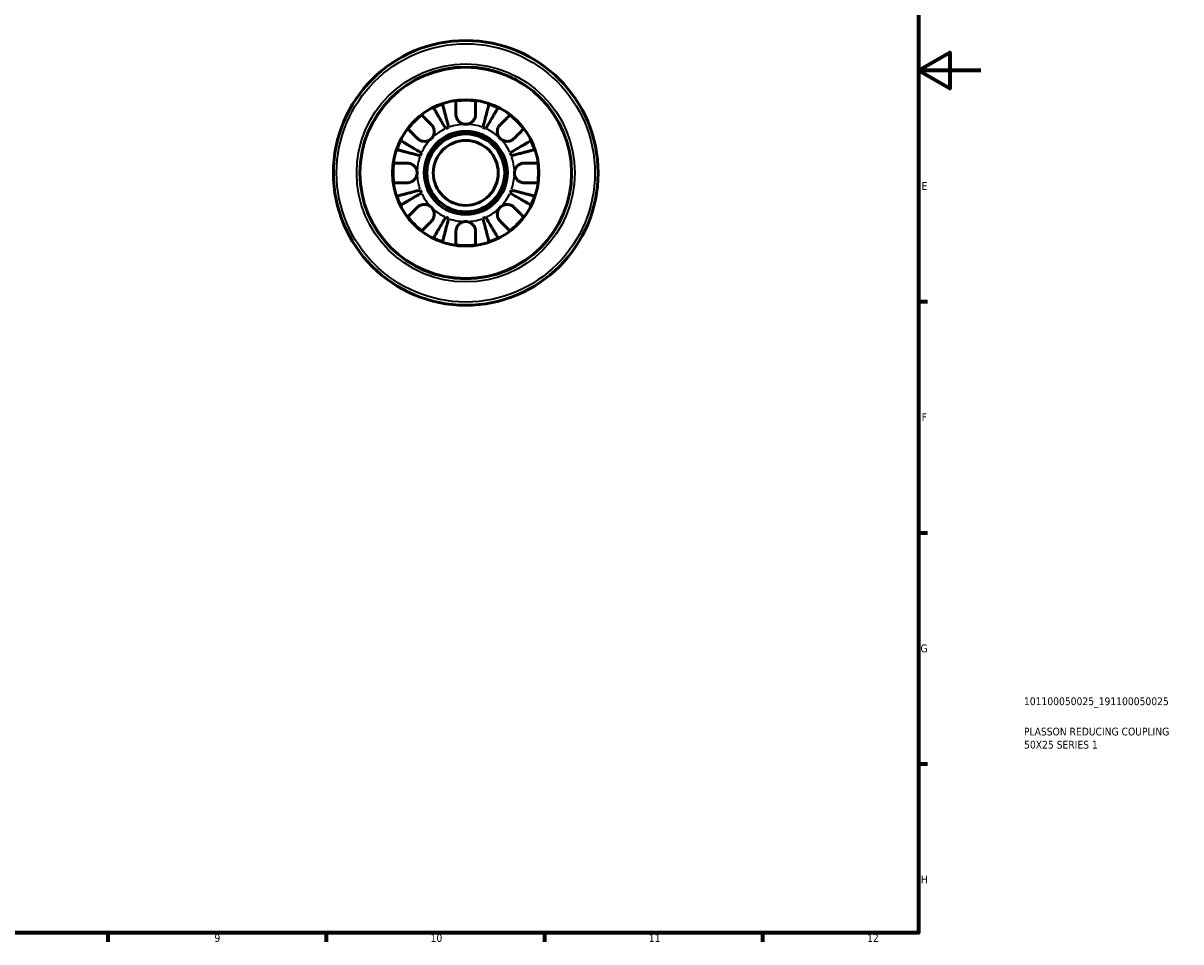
# Model space of a CAD drawing. Header units: millimetres. Extents: x 0 to 905, y 0 to 594.
# Tile 6 of 7: x 533 to 905, y 17 to 312. Entities that reach past the tile are written whole.
import ezdxf

# ---------------------------------------------------------------- set-up
doc = ezdxf.new("R2010")
doc.units = ezdxf.units.MM
for name, color, linetype, lineweight in [('Border (ISO)', 7, 'Continuous', 70), ('Title (ISO)', 7, 'Continuous', 50), ('Visible (ISO)', 7, 'Continuous', 50), ('Visible Narrow (ISO)', 7, 'Continuous', 35)]:
    doc.layers.add(name, color=color, linetype=linetype, lineweight=lineweight)
doc.styles.add('Note Text (ISO)', font='tahoma.ttf')

# ---------------------------------------------------------------- blocks, each defined once
blk = doc.blocks.new('Borders Default Border')
at = {"layer": 'Border (ISO)'}
for p, q in [((821, 222.75), (823.9, 222.75)), ((821, 148.5), (823.9, 148.5)), ((821, 74.25), (823.9, 74.25)), ((560.67, 20), (560.67, 17.1)), ((630.75, 20), (630.75, 17.1)), ((700.83, 20), (700.83, 17.1)), ((770.92, 20), (770.92, 17.1))]:
    blk.add_line(p, q, dxfattribs=at)
at = {"layer": 'Border (ISO)', "flags": 128}
for points in [[(20, 20), (20, 574), (821, 574), (821, 20), (20, 20)], [(841, 297), (821, 297), (831, 302.77), (831, 291.23), (821, 297)]]:
    blk.add_lwpolyline(points, dxfattribs=at)
at = {"layer": 'Border (ISO)', "color": 232, "true_color": 0xca0064, "char_height": 2.5, "attachment_point": 7, "style": 'Note Text (ISO)'}
for s, insert in [('E', (821.94, 258.63)), ('F', (822, 184.38)), ('G', (821.61, 110.08)), ('H', (821.74, 35.88)), ('9', (594.88, 17.05)), ('10', (664.29, 17.05)), ('11', (734.37, 17.1)), ('12', (804.46, 17.1))]:
    blk.add_mtext(s, dxfattribs=dict(at, insert=insert))
blk = doc.blocks.new('Title Blocks ISO')
at = {"layer": 'Title (ISO)', "color": 232, "true_color": 0xca0064, "style": 'Note Text (ISO)'}
for tag, p in [('PART_NUMBER_001', (33.84, 73.13)), ('DESCRIPTION_001', (33.84, 63.4)), ('DESCRIPTION_002', (33.88, 59.18))]:
    blk.add_attdef(tag, p, '', height=2.5, dxfattribs=at)

msp = doc.modelspace()

# ---------------------------------------------------------------- linework, layer by layer
at = {"layer": 'Visible (ISO)'}
for radius in [42.5, 34, 23.5, 13.35, 12.5, 10.417]:
    msp.add_circle((675.589, 264.096), radius, dxfattribs=at)
for radius, start, end in [(23.341, 82.24391, 97.75609), (23.341, 127.24391, 142.75609), (23.341, 108.62342, 116.37658), (23.341, 63.62342, 71.37658), (23.341, 37.24391, 52.75609), (15.625, 110.66622, 114.33378), (15.625, 65.66622, 69.33378), (23.341, 153.62342, 161.37658), (23.341, 18.62342, 26.37658), (15.625, 155.66622, 159.33378), (15.625, 20.66622, 24.33378), (23.341, 172.24391, 187.75609), (23.341, 352.24391, 7.75609), (23.341, 198.62342, 206.37658), (15.625, 200.66622, 204.33378), (15.625, 335.66622, 339.33378), (23.341, 333.62342, 341.37658), (23.341, 217.24391, 232.75609), (15.625, 245.66622, 249.33378), (15.625, 290.66622, 294.33378), (23.341, 307.24391, 322.75609), (23.341, 243.62342, 251.37658), (23.341, 288.62342, 296.37658), (23.341, 262.24391, 277.75609)]:
    msp.add_arc((675.589, 264.096), radius, start, end, dxfattribs=at)
for points, knots in [([(672.439, 282.871), (672.439, 283.2), (672.439, 283.532), (672.439, 284.293), (672.439, 284.707), (672.439, 285.401), (672.439, 285.746), (672.439, 286.342), (672.439, 286.592), (672.439, 286.962), (672.439, 287.119), (672.439, 287.223)], [3.89240184, 3.89240184, 3.89240184, 3.89240184, 3.99678632, 3.99678632, 4.14339205, 4.14339205, 4.28980063, 4.28980063, 4.43620921, 4.43620921, 4.57823442, 4.57823442, 4.57823442, 4.57823442]), ([(678.739, 287.223), (678.739, 287.12), (678.739, 286.965), (678.739, 286.597), (678.739, 286.349), (678.739, 285.757), (678.739, 285.414), (678.739, 284.721), (678.739, 284.307), (678.739, 283.541), (678.739, 283.204), (678.739, 282.871)], [0.14941001, 0.14941001, 0.14941001, 0.14941001, 0.29044502, 0.29044502, 0.43634177, 0.43634177, 0.58223851, 0.58223851, 0.72934673, 0.72934673, 0.83526259, 0.83526259, 0.83526259, 0.83526259]), ([(661.463, 282.677), (661.536, 282.603), (661.647, 282.492), (661.909, 282.23), (662.086, 282.053), (662.507, 281.632), (662.751, 281.388), (663.242, 280.897), (663.535, 280.605), (664.073, 280.067), (664.308, 279.832), (664.54, 279.599)], [0.14942955, 0.14942955, 0.14942955, 0.14942955, 0.29145476, 0.29145476, 0.43786333, 0.43786333, 0.58427191, 0.58427191, 0.73087765, 0.73087765, 0.83526212, 0.83526212, 0.83526212, 0.83526212]), ([(669.15, 278.333), (668.902, 278.754), (668.632, 279.214), (668.101, 280.114), (667.841, 280.555), (667.384, 281.332), (667.144, 281.74), (666.695, 282.501), (666.487, 282.854), (666.137, 283.448), (665.964, 283.743), (665.664, 284.252), (665.538, 284.466), (665.351, 284.783), (665.272, 284.918), (665.219, 285.007)], [3.5133942, 3.5133942, 3.5133942, 3.5133942, 3.6599759, 3.6599759, 3.8065576, 3.8065576, 3.952571, 3.952571, 4.0985843, 4.0985843, 4.244542, 4.244542, 4.3904997, 4.3904997, 4.5326255, 4.5326255, 4.5326255, 4.5326255]), ([(668.135, 286.215), (668.161, 286.115), (668.2, 285.964), (668.292, 285.608), (668.354, 285.369), (668.501, 284.798), (668.587, 284.467), (668.759, 283.8), (668.862, 283.403), (669.084, 282.547), (669.202, 282.088), (669.428, 281.215), (669.556, 280.719), (669.818, 279.706), (669.952, 279.189), (670.074, 278.716)], [0.1494024, 0.1494024, 0.1494024, 0.1494024, 0.2912498, 0.2912498, 0.4370651, 0.4370651, 0.5828803, 0.5828803, 0.7290354, 0.7290354, 0.8751905, 0.8751905, 1.0219149, 1.0219149, 1.1686392, 1.1686392, 1.1686392, 1.1686392]), ([(675.589, 279.721), (675.369, 279.721), (675.151, 279.744), (674.707, 279.838), (674.484, 279.912), (673.898, 280.182), (673.564, 280.424), (673.087, 280.935), (672.921, 281.172), (672.695, 281.609), (672.62, 281.8), (672.507, 282.189), (672.47, 282.387), (672.443, 282.68), (672.439, 282.776), (672.439, 282.871)], [-2.17667965, -2.17667965, -2.17667965, -2.17667965, -2.11086653, -2.11086653, -2.04055216, -2.04055216, -1.91738302, -1.91738302, -1.82942275, -1.82942275, -1.76558177, -1.76558177, -1.70117883, -1.70117883, -1.66961913, -1.66961913, -1.66961913, -1.66961913]), ([(678.739, 282.871), (678.739, 282.74), (678.731, 282.608), (678.689, 282.282), (678.647, 282.09), (678.521, 281.701), (678.436, 281.506), (678.182, 281.057), (677.995, 280.815), (677.493, 280.331), (677.163, 280.114), (676.417, 279.804), (676.005, 279.721), (675.589, 279.721)], [-0.50816407, -0.50816407, -0.50816407, -0.50816407, -0.46460526, -0.46460526, -0.40154747, -0.40154747, -0.3356183, -0.3356183, -0.24286964, -0.24286964, -0.12490659, -0.12490659, 0, 0, 0, 0]), ([(681.103, 278.716), (681.226, 279.189), (681.359, 279.705), (681.621, 280.717), (681.749, 281.213), (681.975, 282.085), (682.093, 282.543), (682.314, 283.399), (682.417, 283.796), (682.59, 284.463), (682.675, 284.795), (682.823, 285.367), (682.885, 285.607), (682.978, 285.963), (683.017, 286.114), (683.043, 286.215)], [3.5133942, 3.5133942, 3.5133942, 3.5133942, 3.6599759, 3.6599759, 3.8065576, 3.8065576, 3.952571, 3.952571, 4.0985843, 4.0985843, 4.244542, 4.244542, 4.3904997, 4.3904997, 4.5326255, 4.5326255, 4.5326255, 4.5326255]), ([(685.958, 285.007), (685.906, 284.918), (685.827, 284.784), (685.641, 284.467), (685.515, 284.254), (685.216, 283.746), (685.042, 283.451), (684.693, 282.858), (684.484, 282.504), (684.036, 281.743), (683.795, 281.335), (683.337, 280.557), (683.077, 280.116), (682.546, 279.215), (682.275, 278.754), (682.027, 278.333)], [0.1494024, 0.1494024, 0.1494024, 0.1494024, 0.2912498, 0.2912498, 0.4370651, 0.4370651, 0.5828803, 0.5828803, 0.7290354, 0.7290354, 0.8751905, 0.8751905, 1.0219149, 1.0219149, 1.1686392, 1.1686392, 1.1686392, 1.1686392]), ([(686.637, 279.599), (686.873, 279.835), (687.111, 280.073), (687.653, 280.615), (687.946, 280.908), (688.436, 281.398), (688.678, 281.64), (689.096, 282.058), (689.272, 282.234), (689.532, 282.494), (689.642, 282.604), (689.715, 282.677)], [3.89239507, 3.89239507, 3.89239507, 3.89239507, 3.99831093, 3.99831093, 4.14541915, 4.14541915, 4.2913159, 4.2913159, 4.43721264, 4.43721264, 4.57824766, 4.57824766, 4.57824766, 4.57824766]), ([(664.54, 279.599), (664.626, 279.513), (664.708, 279.421), (664.91, 279.166), (665.021, 278.994), (665.212, 278.621), (665.291, 278.42), (665.429, 277.921), (665.468, 277.62), (665.455, 276.924), (665.375, 276.536), (665.068, 275.789), (664.835, 275.439), (664.54, 275.145)], [-0.50766593, -0.50766593, -0.50766593, -0.50766593, -0.46718991, -0.46718991, -0.40200215, -0.40200215, -0.33506637, -0.33506637, -0.24300458, -0.24300458, -0.12488859, -0.12488859, 0, 0, 0, 0]), ([(686.637, 275.145), (686.482, 275.3), (686.343, 275.472), (686.095, 275.854), (685.989, 276.065), (685.791, 276.605), (685.726, 276.94), (685.707, 277.595), (685.745, 277.909), (685.886, 278.42), (685.965, 278.621), (686.157, 278.994), (686.267, 279.165), (686.469, 279.421), (686.551, 279.513), (686.637, 279.599)], [0, 0, 0, 0, 0.06608139, 0.06608139, 0.13667451, 0.13667451, 0.23873403, 0.23873403, 0.33457773, 0.33457773, 0.40157847, 0.40157847, 0.46685307, 0.46685307, 0.50745344, 0.50745344, 0.50745344, 0.50745344]), ([(660.085, 275.145), (659.85, 275.38), (659.612, 275.618), (659.07, 276.16), (658.777, 276.453), (658.287, 276.943), (658.045, 277.185), (657.626, 277.604), (657.451, 277.779), (657.191, 278.039), (657.081, 278.149), (657.008, 278.222)], [3.89239507, 3.89239507, 3.89239507, 3.89239507, 3.99831093, 3.99831093, 4.14541915, 4.14541915, 4.2913159, 4.2913159, 4.43721264, 4.43721264, 4.57824766, 4.57824766, 4.57824766, 4.57824766]), ([(664.54, 275.145), (664.384, 274.989), (664.213, 274.85), (663.831, 274.602), (663.62, 274.496), (663.08, 274.298), (662.745, 274.233), (662.089, 274.214), (661.775, 274.252), (661.265, 274.393), (661.064, 274.472), (660.691, 274.664), (660.519, 274.775), (660.264, 274.976), (660.172, 275.058), (660.085, 275.145)], [0, 0, 0, 0, 0.06608139, 0.06608139, 0.13667451, 0.13667451, 0.23873403, 0.23873403, 0.33457773, 0.33457773, 0.40157847, 0.40157847, 0.46685307, 0.46685307, 0.50745344, 0.50745344, 0.50745344, 0.50745344]), ([(691.092, 275.145), (691.006, 275.058), (690.914, 274.976), (690.658, 274.775), (690.487, 274.664), (690.114, 274.472), (689.913, 274.394), (689.414, 274.256), (689.113, 274.217), (688.417, 274.229), (688.029, 274.309), (687.281, 274.617), (686.932, 274.85), (686.637, 275.145)], [-0.50766593, -0.50766593, -0.50766593, -0.50766593, -0.46718991, -0.46718991, -0.40200215, -0.40200215, -0.33506637, -0.33506637, -0.24300458, -0.24300458, -0.12488859, -0.12488859, 0, 0, 0, 0]), ([(694.17, 278.222), (694.097, 278.149), (693.987, 278.039), (693.727, 277.779), (693.551, 277.604), (693.133, 277.185), (692.89, 276.943), (692.401, 276.453), (692.108, 276.16), (691.566, 275.618), (691.328, 275.38), (691.092, 275.145)], [0.14941001, 0.14941001, 0.14941001, 0.14941001, 0.29044502, 0.29044502, 0.43634177, 0.43634177, 0.58223851, 0.58223851, 0.72934673, 0.72934673, 0.83526259, 0.83526259, 0.83526259, 0.83526259]), ([(660.969, 269.61), (660.496, 269.733), (659.979, 269.867), (658.966, 270.129), (658.47, 270.257), (657.596, 270.483), (657.138, 270.601), (656.282, 270.823), (655.885, 270.925), (655.218, 271.098), (654.887, 271.183), (654.316, 271.331), (654.076, 271.393), (653.721, 271.485), (653.57, 271.524), (653.47, 271.55)], [3.5133937, 3.5133937, 3.5133937, 3.5133937, 3.6601181, 3.6601181, 3.8068425, 3.8068425, 3.9529976, 3.9529976, 4.0991526, 4.0991526, 4.2449679, 4.2449679, 4.3907831, 4.3907831, 4.5326305, 4.5326305, 4.5326305, 4.5326305]), ([(654.678, 274.466), (654.767, 274.413), (654.901, 274.334), (655.217, 274.148), (655.431, 274.022), (655.939, 273.723), (656.233, 273.549), (656.827, 273.2), (657.181, 272.991), (657.942, 272.543), (658.35, 272.302), (659.128, 271.845), (659.569, 271.585), (660.47, 271.054), (660.93, 270.783), (661.352, 270.534)], [0.1494024, 0.1494024, 0.1494024, 0.1494024, 0.2912498, 0.2912498, 0.4370651, 0.4370651, 0.5828803, 0.5828803, 0.7290354, 0.7290354, 0.8751905, 0.8751905, 1.0219149, 1.0219149, 1.1686392, 1.1686392, 1.1686392, 1.1686392]), ([(689.826, 270.534), (690.247, 270.783), (690.707, 271.054), (691.609, 271.585), (692.05, 271.845), (692.827, 272.302), (693.235, 272.543), (693.997, 272.991), (694.351, 273.2), (694.944, 273.549), (695.239, 273.723), (695.747, 274.022), (695.96, 274.148), (696.277, 274.334), (696.411, 274.413), (696.5, 274.466)], [3.5133937, 3.5133937, 3.5133937, 3.5133937, 3.6601181, 3.6601181, 3.8068425, 3.8068425, 3.9529976, 3.9529976, 4.0991526, 4.0991526, 4.2449679, 4.2449679, 4.3907831, 4.3907831, 4.5326305, 4.5326305, 4.5326305, 4.5326305]), ([(697.707, 271.55), (697.607, 271.524), (697.456, 271.485), (697.1, 271.393), (696.859, 271.331), (696.288, 271.183), (695.956, 271.097), (695.289, 270.924), (694.891, 270.822), (694.036, 270.6), (693.578, 270.482), (692.705, 270.256), (692.21, 270.128), (691.198, 269.866), (690.681, 269.733), (690.208, 269.61)], [0.1494079, 0.1494079, 0.1494079, 0.1494079, 0.2915337, 0.2915337, 0.4374914, 0.4374914, 0.5834491, 0.5834491, 0.7294624, 0.7294624, 0.8754758, 0.8754758, 1.0220575, 1.0220575, 1.1686392, 1.1686392, 1.1686392, 1.1686392]), ([(652.461, 267.246), (652.565, 267.246), (652.72, 267.246), (653.088, 267.246), (653.336, 267.246), (653.928, 267.246), (654.271, 267.246), (654.963, 267.246), (655.377, 267.246), (656.144, 267.246), (656.481, 267.246), (656.814, 267.246)], [0.14941001, 0.14941001, 0.14941001, 0.14941001, 0.29044502, 0.29044502, 0.43634177, 0.43634177, 0.58223851, 0.58223851, 0.72934673, 0.72934673, 0.83526259, 0.83526259, 0.83526259, 0.83526259]), ([(656.814, 267.246), (656.945, 267.246), (657.077, 267.238), (657.402, 267.197), (657.595, 267.154), (657.984, 267.028), (658.178, 266.943), (658.627, 266.689), (658.869, 266.503), (659.353, 266), (659.57, 265.67), (659.881, 264.924), (659.964, 264.512), (659.964, 264.096)], [-0.50816407, -0.50816407, -0.50816407, -0.50816407, -0.46460526, -0.46460526, -0.40154747, -0.40154747, -0.3356183, -0.3356183, -0.24286964, -0.24286964, -0.12490659, -0.12490659, 0, 0, 0, 0]), ([(659.964, 264.096), (659.964, 263.877), (659.941, 263.658), (659.847, 263.214), (659.773, 262.991), (659.503, 262.405), (659.261, 262.071), (658.75, 261.594), (658.513, 261.428), (658.075, 261.202), (657.885, 261.127), (657.495, 261.014), (657.298, 260.977), (657.005, 260.95), (656.909, 260.946), (656.814, 260.946)], [-2.17667965, -2.17667965, -2.17667965, -2.17667965, -2.11086653, -2.11086653, -2.04055216, -2.04055216, -1.91738302, -1.91738302, -1.82942275, -1.82942275, -1.76558177, -1.76558177, -1.70117883, -1.70117883, -1.66961913, -1.66961913, -1.66961913, -1.66961913]), ([(691.214, 264.096), (691.214, 264.346), (691.244, 264.596), (691.368, 265.107), (691.468, 265.365), (691.794, 265.961), (692.053, 266.274), (692.572, 266.701), (692.8, 266.843), (693.196, 267.027), (693.355, 267.085), (693.666, 267.172), (693.816, 267.202), (694.099, 267.238), (694.232, 267.246), (694.364, 267.246)], [0, 0, 0, 0, 0.07514839, 0.07514839, 0.15775683, 0.15775683, 0.27887104, 0.27887104, 0.36056434, 0.36056434, 0.41315921, 0.41315921, 0.46174689, 0.46174689, 0.50485698, 0.50485698, 0.50485698, 0.50485698]), ([(694.364, 260.946), (694.351, 260.946), (694.339, 260.946), (694.158, 260.948), (693.987, 260.964), (693.667, 261.02), (693.518, 261.058), (693.195, 261.165), (693.023, 261.239), (692.572, 261.485), (692.311, 261.684), (691.818, 262.201), (691.605, 262.527), (691.296, 263.268), (691.214, 263.679), (691.214, 264.096)], [-0.51072287, -0.51072287, -0.51072287, -0.51072287, -0.50653573, -0.50653573, -0.4498196, -0.4498196, -0.40070764, -0.40070764, -0.34173664, -0.34173664, -0.24159774, -0.24159774, -0.12498377, -0.12498377, 0, 0, 0, 0]), ([(694.364, 267.246), (694.697, 267.246), (695.034, 267.246), (695.8, 267.246), (696.214, 267.246), (696.907, 267.246), (697.25, 267.246), (697.841, 267.246), (698.09, 267.246), (698.457, 267.246), (698.613, 267.246), (698.716, 267.246)], [3.89239507, 3.89239507, 3.89239507, 3.89239507, 3.99831093, 3.99831093, 4.14541915, 4.14541915, 4.2913159, 4.2913159, 4.43721264, 4.43721264, 4.57824766, 4.57824766, 4.57824766, 4.57824766]), ([(656.814, 260.946), (656.481, 260.946), (656.144, 260.946), (655.377, 260.946), (654.963, 260.946), (654.271, 260.946), (653.928, 260.946), (653.336, 260.946), (653.088, 260.946), (652.72, 260.946), (652.565, 260.946), (652.461, 260.946)], [3.89239507, 3.89239507, 3.89239507, 3.89239507, 3.99831093, 3.99831093, 4.14541915, 4.14541915, 4.2913159, 4.2913159, 4.43721264, 4.43721264, 4.57824766, 4.57824766, 4.57824766, 4.57824766]), ([(698.716, 260.946), (698.613, 260.946), (698.457, 260.946), (698.09, 260.946), (697.841, 260.946), (697.25, 260.946), (696.907, 260.946), (696.214, 260.946), (695.8, 260.946), (695.034, 260.946), (694.697, 260.946), (694.364, 260.946)], [0.14941001, 0.14941001, 0.14941001, 0.14941001, 0.29044502, 0.29044502, 0.43634177, 0.43634177, 0.58223851, 0.58223851, 0.72934673, 0.72934673, 0.83526259, 0.83526259, 0.83526259, 0.83526259]), ([(653.47, 256.642), (653.57, 256.668), (653.721, 256.707), (654.076, 256.799), (654.316, 256.861), (654.887, 257.009), (655.218, 257.094), (655.885, 257.267), (656.282, 257.369), (657.138, 257.591), (657.596, 257.709), (658.47, 257.935), (658.966, 258.063), (659.979, 258.325), (660.496, 258.459), (660.969, 258.582)], [0.1494024, 0.1494024, 0.1494024, 0.1494024, 0.2912498, 0.2912498, 0.4370651, 0.4370651, 0.5828803, 0.5828803, 0.7290354, 0.7290354, 0.8751905, 0.8751905, 1.0219149, 1.0219149, 1.1686392, 1.1686392, 1.1686392, 1.1686392]), ([(661.352, 257.658), (660.93, 257.409), (660.47, 257.138), (659.569, 256.607), (659.128, 256.347), (658.35, 255.89), (657.942, 255.649), (657.181, 255.201), (656.827, 254.992), (656.233, 254.643), (655.939, 254.469), (655.431, 254.17), (655.217, 254.044), (654.901, 253.858), (654.767, 253.779), (654.678, 253.726)], [3.5133942, 3.5133942, 3.5133942, 3.5133942, 3.6601185, 3.6601185, 3.8068429, 3.8068429, 3.952998, 3.952998, 4.0991531, 4.0991531, 4.2449683, 4.2449683, 4.3907836, 4.3907836, 4.532631, 4.532631, 4.532631, 4.532631]), ([(696.5, 253.726), (696.411, 253.779), (696.277, 253.858), (695.96, 254.044), (695.747, 254.17), (695.239, 254.469), (694.944, 254.643), (694.351, 254.992), (693.997, 255.201), (693.235, 255.649), (692.827, 255.89), (692.05, 256.347), (691.609, 256.607), (690.707, 257.138), (690.247, 257.409), (689.826, 257.658)], [0.1494024, 0.1494024, 0.1494024, 0.1494024, 0.2912498, 0.2912498, 0.4370651, 0.4370651, 0.5828803, 0.5828803, 0.7290354, 0.7290354, 0.8751905, 0.8751905, 1.0219149, 1.0219149, 1.1686392, 1.1686392, 1.1686392, 1.1686392]), ([(690.208, 258.582), (690.682, 258.459), (691.199, 258.325), (692.212, 258.063), (692.708, 257.935), (693.581, 257.709), (694.04, 257.591), (694.895, 257.369), (695.293, 257.267), (695.96, 257.094), (696.291, 257.009), (696.861, 256.861), (697.101, 256.799), (697.457, 256.707), (697.607, 256.668), (697.707, 256.642)], [3.5133937, 3.5133937, 3.5133937, 3.5133937, 3.6601181, 3.6601181, 3.8068425, 3.8068425, 3.9529976, 3.9529976, 4.0991526, 4.0991526, 4.2449679, 4.2449679, 4.3907831, 4.3907831, 4.5326305, 4.5326305, 4.5326305, 4.5326305]), ([(657.008, 249.97), (657.081, 250.043), (657.191, 250.153), (657.451, 250.413), (657.626, 250.588), (658.045, 251.007), (658.287, 251.249), (658.777, 251.739), (659.07, 252.032), (659.612, 252.574), (659.85, 252.812), (660.085, 253.047)], [0.14941001, 0.14941001, 0.14941001, 0.14941001, 0.29044502, 0.29044502, 0.43634177, 0.43634177, 0.58223851, 0.58223851, 0.72934673, 0.72934673, 0.83526259, 0.83526259, 0.83526259, 0.83526259]), ([(660.085, 253.047), (660.172, 253.134), (660.264, 253.216), (660.519, 253.417), (660.691, 253.528), (661.064, 253.72), (661.264, 253.798), (661.763, 253.936), (662.064, 253.975), (662.761, 253.963), (663.148, 253.883), (663.896, 253.575), (664.246, 253.342), (664.54, 253.047)], [-0.50766593, -0.50766593, -0.50766593, -0.50766593, -0.46718991, -0.46718991, -0.40200215, -0.40200215, -0.33506637, -0.33506637, -0.24300458, -0.24300458, -0.12488859, -0.12488859, 0, 0, 0, 0]), ([(664.54, 253.047), (664.696, 252.892), (664.835, 252.72), (665.083, 252.338), (665.189, 252.127), (665.387, 251.587), (665.451, 251.252), (665.471, 250.597), (665.432, 250.283), (665.291, 249.772), (665.213, 249.571), (665.021, 249.198), (664.91, 249.027), (664.709, 248.771), (664.627, 248.679), (664.54, 248.593)], [0, 0, 0, 0, 0.06608139, 0.06608139, 0.13667451, 0.13667451, 0.23873403, 0.23873403, 0.33457773, 0.33457773, 0.40157847, 0.40157847, 0.46685307, 0.46685307, 0.50745344, 0.50745344, 0.50745344, 0.50745344]), ([(686.637, 248.593), (686.551, 248.679), (686.469, 248.771), (686.268, 249.026), (686.157, 249.198), (685.965, 249.571), (685.886, 249.772), (685.749, 250.271), (685.71, 250.572), (685.722, 251.268), (685.802, 251.656), (686.11, 252.403), (686.343, 252.753), (686.637, 253.047)], [-0.50766593, -0.50766593, -0.50766593, -0.50766593, -0.46718991, -0.46718991, -0.40200215, -0.40200215, -0.33506637, -0.33506637, -0.24300458, -0.24300458, -0.12488859, -0.12488859, 0, 0, 0, 0]), ([(686.637, 253.047), (686.793, 253.203), (686.965, 253.342), (687.347, 253.59), (687.558, 253.696), (688.097, 253.894), (688.433, 253.959), (689.088, 253.978), (689.402, 253.94), (689.913, 253.799), (690.113, 253.72), (690.487, 253.528), (690.658, 253.417), (690.914, 253.216), (691.006, 253.134), (691.092, 253.047)], [0, 0, 0, 0, 0.06608139, 0.06608139, 0.13667451, 0.13667451, 0.23873403, 0.23873403, 0.33457773, 0.33457773, 0.40157847, 0.40157847, 0.46685307, 0.46685307, 0.50745344, 0.50745344, 0.50745344, 0.50745344]), ([(691.092, 253.047), (691.324, 252.815), (691.559, 252.58), (692.098, 252.042), (692.39, 251.749), (692.881, 251.258), (693.125, 251.014), (693.546, 250.593), (693.723, 250.416), (693.985, 250.154), (694.096, 250.044), (694.17, 249.97)], [3.89240184, 3.89240184, 3.89240184, 3.89240184, 3.99678632, 3.99678632, 4.14339205, 4.14339205, 4.28980063, 4.28980063, 4.43620921, 4.43620921, 4.57823442, 4.57823442, 4.57823442, 4.57823442]), ([(665.219, 243.185), (665.272, 243.274), (665.351, 243.409), (665.538, 243.726), (665.664, 243.94), (665.964, 244.449), (666.137, 244.744), (666.487, 245.338), (666.695, 245.691), (667.144, 246.452), (667.384, 246.86), (667.841, 247.637), (668.101, 248.078), (668.632, 248.978), (668.902, 249.438), (669.15, 249.859)], [0.1494079, 0.1494079, 0.1494079, 0.1494079, 0.2915337, 0.2915337, 0.4374914, 0.4374914, 0.5834491, 0.5834491, 0.7294624, 0.7294624, 0.8754758, 0.8754758, 1.0220575, 1.0220575, 1.1686392, 1.1686392, 1.1686392, 1.1686392]), ([(670.074, 249.476), (669.952, 249.003), (669.818, 248.486), (669.556, 247.473), (669.428, 246.977), (669.202, 246.104), (669.084, 245.645), (668.862, 244.789), (668.759, 244.392), (668.587, 243.725), (668.501, 243.394), (668.354, 242.823), (668.292, 242.584), (668.2, 242.228), (668.161, 242.077), (668.135, 241.977)], [3.5133937, 3.5133937, 3.5133937, 3.5133937, 3.6601181, 3.6601181, 3.8068425, 3.8068425, 3.9529976, 3.9529976, 4.0991526, 4.0991526, 4.2449679, 4.2449679, 4.3907831, 4.3907831, 4.5326305, 4.5326305, 4.5326305, 4.5326305]), ([(683.043, 241.977), (683.017, 242.078), (682.978, 242.229), (682.885, 242.585), (682.823, 242.825), (682.675, 243.397), (682.59, 243.729), (682.417, 244.396), (682.314, 244.793), (682.093, 245.649), (681.975, 246.107), (681.749, 246.979), (681.621, 247.475), (681.359, 248.487), (681.226, 249.003), (681.103, 249.476)], [0.1494079, 0.1494079, 0.1494079, 0.1494079, 0.2915337, 0.2915337, 0.4374914, 0.4374914, 0.5834491, 0.5834491, 0.7294624, 0.7294624, 0.8754758, 0.8754758, 1.0220575, 1.0220575, 1.1686392, 1.1686392, 1.1686392, 1.1686392]), ([(682.027, 249.859), (682.275, 249.438), (682.546, 248.977), (683.077, 248.076), (683.337, 247.635), (683.795, 246.857), (684.036, 246.449), (684.484, 245.688), (684.693, 245.334), (685.042, 244.741), (685.216, 244.446), (685.515, 243.938), (685.641, 243.725), (685.827, 243.408), (685.906, 243.274), (685.958, 243.185)], [3.5133937, 3.5133937, 3.5133937, 3.5133937, 3.6601181, 3.6601181, 3.8068425, 3.8068425, 3.9529976, 3.9529976, 4.0991526, 4.0991526, 4.2449679, 4.2449679, 4.3907831, 4.3907831, 4.5326305, 4.5326305, 4.5326305, 4.5326305]), ([(664.54, 248.593), (664.305, 248.357), (664.067, 248.119), (663.525, 247.577), (663.232, 247.284), (662.742, 246.794), (662.5, 246.552), (662.081, 246.134), (661.905, 245.958), (661.646, 245.698), (661.536, 245.588), (661.463, 245.515)], [3.8924012, 3.8924012, 3.8924012, 3.8924012, 3.99831706, 3.99831706, 4.14542528, 4.14542528, 4.29132202, 4.29132202, 4.43721877, 4.43721877, 4.57825378, 4.57825378, 4.57825378, 4.57825378]), ([(672.439, 245.321), (672.439, 245.452), (672.447, 245.584), (672.488, 245.91), (672.531, 246.102), (672.657, 246.491), (672.742, 246.686), (672.996, 247.135), (673.182, 247.377), (673.685, 247.861), (674.015, 248.078), (674.761, 248.388), (675.172, 248.471), (675.589, 248.471)], [-0.50816407, -0.50816407, -0.50816407, -0.50816407, -0.46460526, -0.46460526, -0.40154747, -0.40154747, -0.3356183, -0.3356183, -0.24286964, -0.24286964, -0.12490659, -0.12490659, 0, 0, 0, 0]), ([(675.589, 248.471), (675.808, 248.471), (676.027, 248.448), (676.471, 248.354), (676.694, 248.28), (677.279, 248.01), (677.614, 247.768), (678.09, 247.257), (678.256, 247.02), (678.482, 246.583), (678.558, 246.392), (678.671, 246.003), (678.708, 245.805), (678.734, 245.512), (678.739, 245.416), (678.739, 245.321)], [-2.17667965, -2.17667965, -2.17667965, -2.17667965, -2.11086653, -2.11086653, -2.04055216, -2.04055216, -1.91738302, -1.91738302, -1.82942275, -1.82942275, -1.76558177, -1.76558177, -1.70117883, -1.70117883, -1.66961913, -1.66961913, -1.66961913, -1.66961913]), ([(689.715, 245.515), (689.642, 245.588), (689.532, 245.698), (689.272, 245.958), (689.096, 246.134), (688.678, 246.552), (688.436, 246.794), (687.946, 247.284), (687.653, 247.577), (687.111, 248.119), (686.873, 248.357), (686.637, 248.593)], [0.14941001, 0.14941001, 0.14941001, 0.14941001, 0.29044502, 0.29044502, 0.43634177, 0.43634177, 0.58223851, 0.58223851, 0.72934673, 0.72934673, 0.83526259, 0.83526259, 0.83526259, 0.83526259]), ([(672.439, 240.969), (672.439, 241.073), (672.439, 241.23), (672.439, 241.6), (672.439, 241.85), (672.439, 242.446), (672.439, 242.791), (672.439, 243.485), (672.439, 243.899), (672.439, 244.66), (672.439, 244.992), (672.439, 245.321)], [0.14942955, 0.14942955, 0.14942955, 0.14942955, 0.29145476, 0.29145476, 0.43786333, 0.43786333, 0.58427191, 0.58427191, 0.73087765, 0.73087765, 0.83526212, 0.83526212, 0.83526212, 0.83526212]), ([(678.739, 245.321), (678.739, 244.988), (678.739, 244.651), (678.739, 243.885), (678.739, 243.471), (678.739, 242.778), (678.739, 242.435), (678.739, 241.843), (678.739, 241.595), (678.739, 241.227), (678.739, 241.072), (678.739, 240.969)], [3.89239507, 3.89239507, 3.89239507, 3.89239507, 3.99831093, 3.99831093, 4.14541915, 4.14541915, 4.2913159, 4.2913159, 4.43721264, 4.43721264, 4.57824766, 4.57824766, 4.57824766, 4.57824766])]:
    msp.add_open_spline(points, degree=3, knots=knots, dxfattribs=at)
at = {"layer": 'Visible Narrow (ISO)'}
for radius in [41.475, 35.025, 33.821]:
    msp.add_circle((675.589, 264.096), radius, dxfattribs=at)
for start, end in [(91.03331, 109.63291), (70.36709, 88.96669), (115.36709, 133.96669), (46.03331, 64.63291), (136.03331, 154.63291), (25.36709, 43.96669), (160.36709, 178.96669), (1.03331, 19.63291), (181.03331, 199.63291), (340.36709, 358.96669), (205.36709, 223.96669), (316.03331, 334.63291), (226.03331, 244.63291), (295.36709, 313.96669), (250.36709, 268.96669), (271.03331, 289.63291)]:
    msp.add_arc((675.589, 264.096), 15.625, start, end, dxfattribs=at)

# ---------------------------------------------------------------- block references
msp.add_blockref('Borders Default Border', (0, 0))
msp.add_blockref('Title Blocks ISO', (821, 20)).add_auto_attribs({'PART_NUMBER_001': '101100050025_191100050025', 'DESCRIPTION_001': 'PLASSON REDUCING COUPLING', 'DESCRIPTION_002': '50X25 SERIES 1'})

doc.saveas('drawing.dxf')
